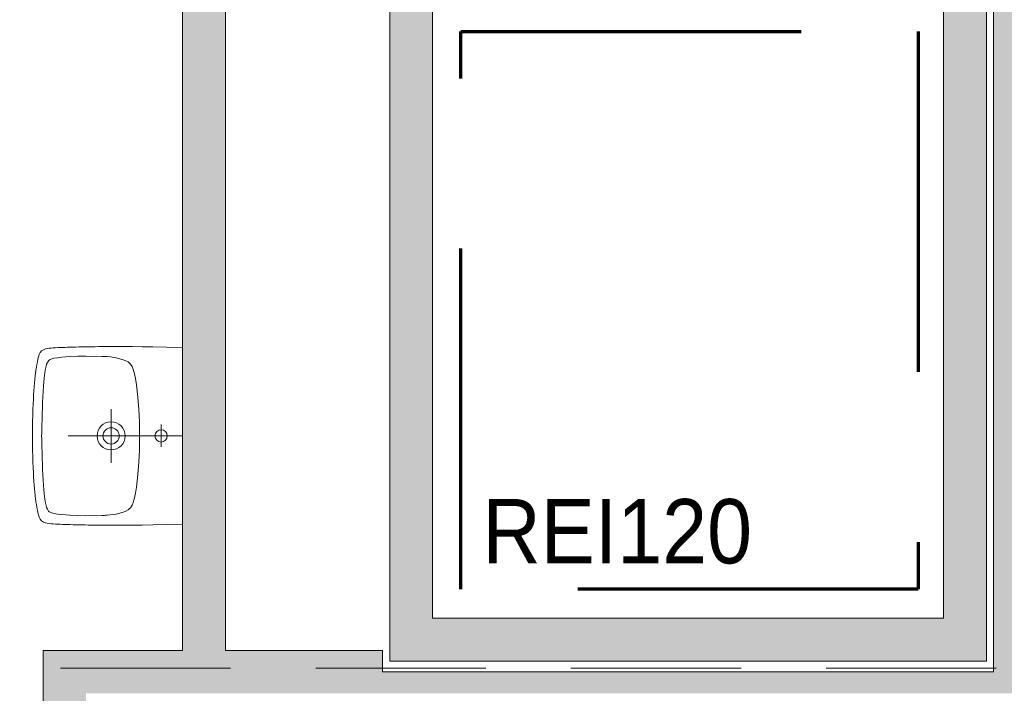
# Model space of a CAD drawing. Header units: centimetres. Extents: x -1737 to 22393, y -8842 to 3838.
# Tile 46 of 167: x -418 to -143, y 896 to 1085. Entities that reach past the tile are written whole.
import ezdxf
from ezdxf import colors
from ezdxf.entities.mleader import LeaderData, LeaderLine
from ezdxf.math import Vec2, Vec3

# ---------------------------------------------------------------- set-up
doc = ezdxf.new("R2010")
doc.units = ezdxf.units.CM
doc.linetypes.add('Długa kreska', pattern=[142.875, 95.25, -47.625])
doc.linetypes.add('Ukryte', pattern=[71.438, 47.625, -23.813])
for name, color, linetype, lineweight in [('A-DETL', 90, 'Continuous', 9), ('A-DETL-HDLN', 90, 'Ukryte', 9), ('A-WALL', 113, 'Continuous', 13), ('A-WALL-PATT', 111, 'Continuous', 13), ('G-ANNO-TEXT', 231, 'Continuous', 13), ('P-SANR-FIXT', 6, 'Continuous', 9), ('PRZYW_Elementy_inst_przyw', 7, 'Continuous', 9)]:
    doc.layers.add(name, color=color, linetype=linetype, lineweight=lineweight)
doc.styles.add('Arial', font='arial.ttf', dxfattribs={"width": 0.9, "height": 18})

# ---------------------------------------------------------------- blocks, each defined once
blk = doc.blocks.new('Umywalka koło Nova Pro - Pro 50-1205816-3_piętro I __3_90 m_ - stan projektowany')
at = {"layer": 'P-SANR-FIXT'}
for p, q in [((-7.5, 46.8), (-6.73, 46.91)), ((-6.73, 46.91), (-7.5, 46.8)), ((-6.73, 46.91), (-5.93, 47.04)), ((-5.93, 47.04), (-6.73, 46.91)), ((-5.93, 47.04), (-5.1, 47.15)), ((-5.1, 47.15), (-5.93, 47.04)), ((-5.1, 47.15), (-4.2, 47.25)), ((-4.2, 47.25), (-5.1, 47.15)), ((-4.2, 47.25), (-3.27, 47.36)), ((-3.27, 47.36), (-4.2, 47.25)), ((-3.27, 47.36), (-2.28, 47.44)), ((-2.28, 47.44), (-3.27, 47.36)), ((-2.28, 47.44), (-1.24, 47.52)), ((-1.24, 47.52), (-2.28, 47.44)), ((-1.24, 47.52), (-0.15, 47.63)), ((-0.15, 47.63), (-1.24, 47.52)), ((-0.15, 47.63), (1.05, 47.71)), ((1.05, 47.71), (-0.15, 47.63)), ((1.05, 47.71), (2.3, 47.76)), ((2.3, 47.76), (1.05, 47.71)), ((2.3, 47.76), (3.66, 47.84)), ((3.66, 47.84), (2.3, 47.76)), ((3.66, 47.84), (5.12, 47.89)), ((5.12, 47.89), (3.66, 47.84)), ((5.12, 47.89), (6.72, 47.95)), ((6.72, 47.95), (5.12, 47.89)), ((6.72, 47.95), (8.45, 47.97)), ((8.45, 47.97), (6.72, 47.95)), ((8.45, 47.97), (10.4, 48)), ((10.4, 48), (8.45, 47.97)), ((10.4, 48), (14.63, 48)), ((14.63, 48), (10.4, 48)), ((14.63, 48), (16.55, 47.97)), ((16.55, 47.97), (14.63, 48)), ((16.55, 47.97), (18.31, 47.95)), ((18.31, 47.95), (16.55, 47.97)), ((18.31, 47.95), (19.88, 47.89)), ((19.88, 47.89), (18.31, 47.95)), ((19.88, 47.89), (21.34, 47.84)), ((21.34, 47.84), (19.88, 47.89)), ((21.34, 47.84), (22.7, 47.76)), ((22.7, 47.76), (21.34, 47.84)), ((22.7, 47.76), (23.98, 47.71)), ((23.98, 47.71), (22.7, 47.76)), ((23.98, 47.71), (25.15, 47.63)), ((25.15, 47.63), (23.98, 47.71)), ((25.15, 47.63), (26.24, 47.52)), ((26.24, 47.52), (25.15, 47.63)), ((26.24, 47.52), (27.31, 47.44)), ((27.31, 47.44), (26.24, 47.52)), ((27.31, 47.44), (28.29, 47.36)), ((28.29, 47.36), (27.31, 47.44)), ((28.29, 47.36), (29.23, 47.25)), ((29.23, 47.25), (28.29, 47.36)), ((29.23, 47.25), (30.1, 47.15)), ((30.1, 47.15), (29.23, 47.25)), ((30.1, 47.15), (30.93, 47.04)), ((30.93, 47.04), (30.1, 47.15)), ((30.93, 47.04), (31.76, 46.91)), ((31.76, 46.91), (30.93, 47.04)), ((31.76, 46.91), (32.5, 46.8)), ((32.5, 46.8), (31.76, 46.91)), ((-11.92, 43.87), (-11.82, 44.38)), ((-11.82, 44.38), (-11.71, 44.67)), ((-11.6, 44.96), (-11.79, 44.38)), ((-11.71, 44.67), (-11.6, 44.96)), ((-11.6, 44.96), (-11.26, 45.47)), ((-11.26, 45.47), (-11.6, 44.96)), ((-11.26, 45.47), (-10.8, 45.84)), ((-10.8, 45.84), (-11.26, 45.47)), ((-10.8, 45.84), (-10.24, 46.11)), ((-10.24, 46.11), (-10.8, 45.84)), ((-10.24, 46.11), (-9.61, 46.32)), ((-9.61, 46.32), (-10.24, 46.11)), ((-9.61, 46.32), (-8.94, 46.51)), ((-8.94, 46.51), (-9.61, 46.32)), ((-8.94, 46.51), (-8.25, 46.64)), ((-8.25, 46.64), (-8.94, 46.51)), ((-8.25, 46.64), (-7.5, 46.8)), ((-7.5, 46.8), (-8.25, 46.64)), ((-7.53, 44.06), (-6.97, 44.22)), ((-6.97, 44.22), (-5.88, 44.43)), ((-5.88, 44.43), (-3.64, 44.75)), ((-3.64, 44.75), (-1.4, 44.94)), ((-1.4, 44.94), (3.1, 45.18)), ((3.1, 45.18), (7.6, 45.31)), ((7.6, 45.31), (9.86, 45.39)), ((9.86, 45.39), (11.04, 45.42)), ((11.04, 45.42), (11.7, 45.42)), ((11.7, 45.42), (12.5, 45.44)), ((12.5, 45.44), (13.3, 45.42)), ((13.3, 45.42), (13.99, 45.42)), ((13.99, 45.42), (15.14, 45.39)), ((15.14, 45.39), (17.4, 45.31)), ((17.4, 45.31), (21.9, 45.18)), ((21.9, 45.18), (26.4, 44.94)), ((26.4, 44.94), (28.64, 44.75)), ((28.64, 44.75), (30.88, 44.43)), ((30.88, 44.43), (31.97, 44.22)), ((31.97, 44.22), (32.53, 44.06)), ((32.5, 46.8), (33.25, 46.64)), ((33.25, 46.64), (32.5, 46.8)), ((33.25, 46.64), (33.97, 46.51)), ((33.97, 46.51), (33.25, 46.64)), ((33.97, 46.51), (34.63, 46.32)), ((34.63, 46.32), (33.97, 46.51)), ((34.63, 46.32), (35.24, 46.11)), ((35.24, 46.11), (34.63, 46.32)), ((35.24, 46.11), (35.8, 45.84)), ((35.8, 45.84), (35.24, 46.11)), ((35.8, 45.84), (36.28, 45.47)), ((36.28, 45.47), (35.8, 45.84)), ((36.28, 45.47), (36.6, 44.96)), ((36.6, 44.96), (36.28, 45.47)), ((36.6, 44.96), (36.82, 44.38)), ((36.82, 44.38), (36.92, 43.87)), ((-12.19, 40.94), (-12.16, 41.58)), ((-12.16, 41.58), (-12.14, 42.22)), ((-12.14, 42.22), (-12.08, 42.81)), ((-12.08, 42.81), (-12, 43.37)), ((-12, 43.37), (-11.92, 43.87)), ((-9.39, 40.94), (-9.21, 42.03)), ((-9.21, 42.03), (-9.05, 42.59)), ((-9.05, 42.59), (-8.86, 43.1)), ((-8.86, 43.1), (-8.7, 43.34)), ((-8.7, 43.34), (-8.51, 43.55)), ((-8.51, 43.55), (-8.03, 43.85)), ((-8.03, 43.85), (-7.53, 44.06)), ((32.53, 44.06), (33.06, 43.85)), ((33.06, 43.85), (33.54, 43.55)), ((33.54, 43.55), (33.73, 43.34)), ((33.73, 43.34), (33.86, 43.1)), ((33.86, 43.1), (34.07, 42.59)), ((34.07, 42.59), (34.21, 42.03)), ((34.21, 42.03), (34.39, 40.94)), ((36.92, 43.87), (37.03, 43.37)), ((37.03, 43.37), (37.08, 42.81)), ((37.08, 42.81), (37.14, 42.22)), ((37.14, 42.22), (37.16, 41.58)), ((37.16, 41.58), (37.19, 40.94)), ((-12.3, 38.17), (-12.27, 38.89)), ((-12.27, 38.89), (-12.24, 39.61)), ((-12.24, 39.61), (-12.22, 40.28)), ((-12.22, 40.28), (-12.19, 40.94)), ((-9.71, 37.56), (-9.53, 39.82)), ((-9.53, 39.82), (-9.39, 40.94)), ((34.39, 40.94), (34.53, 39.82)), ((34.53, 39.82), (34.71, 37.56)), ((37.19, 40.94), (37.22, 40.28)), ((37.22, 40.28), (37.24, 39.61)), ((37.24, 39.61), (37.27, 38.89)), ((37.27, 38.89), (37.3, 38.17)), ((-12.38, 35.06), (-12.35, 35.88)), ((-12.35, 36.65), (-12.32, 37.43)), ((-12.35, 35.88), (-12.35, 36.65)), ((-12.32, 37.43), (-12.3, 38.17)), ((-9.79, 35.32), (-9.71, 37.56)), ((12.5, 6), (12.5, 38)), ((34.71, 37.56), (34.82, 35.32)), ((37.3, 38.17), (37.32, 37.43)), ((37.32, 37.43), (37.35, 36.65)), ((37.35, 36.65), (37.35, 35.88)), ((37.35, 35.88), (37.38, 35.06)), ((-12.43, 32.39), (-12.4, 33.3)), ((-12.4, 33.88), (-12.38, 35.06)), ((-12.4, 33.3), (-12.4, 33.88)), ((-9.84, 33.06), (-9.79, 35.32)), ((34.82, 35.32), (34.84, 33.06)), ((37.38, 35.06), (37.4, 33.88)), ((37.4, 33.88), (37.43, 33.3)), ((37.43, 33.3), (37.43, 32.39)), ((-12.46, 30.5), (-12.43, 31.46)), ((-12.46, 29.49), (-12.46, 30.5)), ((-12.43, 31.46), (-12.43, 32.39)), ((-9.76, 28.56), (-9.84, 33.06)), ((34.84, 33.06), (34.76, 28.56)), ((37.43, 32.39), (37.46, 31.46)), ((37.46, 31.46), (37.46, 30.5)), ((37.46, 30.5), (37.48, 29.49)), ((-12.48, 27.81), (-12.46, 29.49)), ((-12.48, 26.13), (-12.48, 27.81)), ((-9.74, 27.87), (-9.76, 28.56)), ((-9.71, 27.55), (-9.74, 27.87)), ((34.74, 27.87), (34.71, 27.55)), ((34.76, 28.56), (34.74, 27.87)), ((37.48, 29.49), (37.48, 27.81)), ((37.48, 27.81), (37.51, 26.13)), ((-12.51, 24.3), (-12.48, 26.13)), ((-9.69, 27.15), (-9.71, 27.55)), ((-9.61, 26.27), (-9.69, 27.15)), ((-9.37, 24.54), (-9.61, 26.27)), ((20.01, 26), (5.01, 26)), ((34.63, 26.27), (34.37, 24.54)), ((34.69, 27.15), (34.63, 26.27)), ((34.71, 27.55), (34.69, 27.15)), ((37.51, 26.13), (37.51, 22.27)), ((-12.48, 22.27), (-12.51, 24.3)), ((-12.48, 19.98), (-12.48, 22.27)), ((-8.91, 22.86), (-9.37, 24.54)), ((-8.62, 22.03), (-8.91, 22.86)), ((33.91, 22.86), (33.62, 22.03)), ((34.37, 24.54), (33.91, 22.86)), ((37.51, 22.27), (37.48, 19.98)), ((-12.45, 17.35), (-12.48, 19.98)), ((-8.19, 21.26), (-8.62, 22.03)), ((-7.93, 20.91), (-8.19, 21.26)), ((-7.61, 20.62), (-7.93, 20.91)), ((-6.89, 20.14), (-7.61, 20.62)), ((-6.09, 19.8), (-6.89, 20.14)), ((-5.24, 19.53), (-6.09, 19.8)), ((-3.53, 19.16), (-5.24, 19.53)), ((30.26, 19.53), (28.56, 19.16)), ((31.09, 19.8), (30.26, 19.53)), ((31.89, 20.14), (31.09, 19.8)), ((32.61, 20.62), (31.89, 20.14)), ((32.93, 20.91), (32.61, 20.62)), ((33.19, 21.26), (32.93, 20.91)), ((33.62, 22.03), (33.19, 21.26)), ((37.48, 19.98), (37.45, 17.35)), ((-12.4, 14.28), (-12.45, 17.35)), ((-1.83, 18.89), (-3.53, 19.16)), ((1.66, 18.49), (-1.83, 18.89)), ((5.15, 18.2), (1.66, 18.49)), ((8.64, 18.06), (5.15, 18.2)), ((10.37, 18.01), (8.64, 18.06)), ((14.63, 18.01), (10.37, 18.01)), ((16.36, 18.06), (14.63, 18.01)), ((19.88, 18.2), (16.36, 18.06)), ((23.34, 18.49), (19.88, 18.2)), ((26.83, 18.89), (23.34, 18.49)), ((28.56, 19.16), (26.83, 18.89)), ((37.45, 17.35), (37.4, 14.28)), ((-12.32, 10.58), (-12.4, 14.28)), ((37.4, 14.28), (37.32, 10.58)), ((15.72, 12.02), (9.46, 12.02)), ((-12.19, 6), (-12.32, 10.58)), ((37.32, 10.58), (37.19, 6))]:
    blk.add_line(p, q, dxfattribs=at)
for centre, radius in [((12.51, 26), 3.92), ((12.51, 26), 2.28), ((12.5, 12.02), 1.72)]:
    blk.add_circle(centre, radius, dxfattribs=at)

msp = doc.modelspace()

# ---------------------------------------------------------------- hatches: boundary and pattern name
at = {"layer": 'A-WALL-PATT'}
for points in [[(-372.62, 908.33), (-360.62, 908.33), (-360.62, 1123.33), (-372.62, 1123.33), (-372.62, 983.52)], [(-139.62, 902.33), (-139.62, 1123.33), (-145.62, 1123.33), (-145.62, 902.33)], [(-302.62, 917.33), (-302.62, 1115.33), (-314.62, 1115.33), (-314.62, 917.33)], [(-147.62, 917.33), (-147.62, 1115.33), (-159.62, 1115.33), (-159.62, 917.33)], [(-259.78, 905.33), (-147.62, 905.33), (-147.62, 917.33), (-314.62, 917.33), (-314.62, 905.33), (-289.26, 905.33)], [(-360.62, 896.33), (-316.62, 896.33), (-316.62, 908.33), (-399.62, 908.33), (-399.62, 896.33), (-372.62, 896.33)], [(-314.62, 896.33), (-139.62, 896.33), (-139.62, 902.33), (-316.62, 902.33), (-316.62, 896.33)]]:
    msp.add_hatch(color=9, dxfattribs=at).paths.add_polyline_path(points, flags=0)
h = msp.add_hatch(color=9, dxfattribs=at)
h.paths.add_polyline_path([(-411.62, 400.33), (-399.62, 400.33), (-399.62, 502.83), (-411.62, 502.83), (-411.62, 418.33)], flags=0)
h.paths.add_polyline_path([(-411.62, 613.83), (-399.62, 613.83), (-399.62, 908.33), (-411.62, 908.33), (-411.62, 748.67)], flags=0)

# ---------------------------------------------------------------- linework, layer by layer
at = {"layer": 'A-DETL', "linetype": 'Długa kreska', "lineweight": 70}
for p, q in [((-294.76, 1081.49), (-166.76, 1081.49)), ((-294.76, 925.49), (-294.76, 1081.49)), ((-166.76, 1081.49), (-166.76, 925.49)), ((-166.76, 925.49), (-294.76, 925.49))]:
    msp.add_line(p, q, dxfattribs=at)
at = {"layer": 'A-DETL-HDLN'}
msp.add_line((-1192.62, 903.33), (1167.38, 903.33), dxfattribs=at)
msp.add_line((-1192.62, 903.33), (1167.38, 903.33), dxfattribs=at)
at = {"layer": 'A-WALL', "lineweight": 9}
for p, q in [((-372.62, 1123.33), (-372.62, 908.33)), ((-145.62, 1117.33), (-145.62, 902.33)), ((-314.62, 1115.33), (-314.62, 905.33)), ((-147.62, 905.33), (-147.62, 1115.33)), ((-360.62, 908.33), (-360.62, 1111.33)), ((-302.62, 917.33), (-302.62, 1090.33)), ((-159.62, 1090.33), (-159.62, 917.33)), ((-159.62, 917.33), (-302.62, 917.33)), ((-411.62, 908.33), (-411.62, 613.83)), ((-372.62, 908.33), (-411.62, 908.33)), ((-316.62, 908.33), (-360.62, 908.33)), ((-316.62, 902.33), (-316.62, 908.33)), ((-314.62, 905.33), (-147.62, 905.33)), ((-145.62, 902.33), (-316.62, 902.33))]:
    msp.add_line(p, q, dxfattribs=at)

# ---------------------------------------------------------------- block references
at = {"layer": 'P-SANR-FIXT', "rotation": 89.99999999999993}
msp.add_blockref('Umywalka koło Nova Pro - Pro 50-1205816-3_piętro I __3_90 m_ - stan projektowany', (-366.62, 955.83), dxfattribs=at)

# ---------------------------------------------------------------- texts
at = {"layer": 'G-ANNO-TEXT', "color": 1, "insert": (-288.7, 950.67), "char_height": 18, "width": 75.1743, "attachment_point": 1, "line_spacing_factor": 0.936439, "style": 'Arial'}
msp.add_mtext('\\pxt6.35,12.7,19.05,25.4,31.75,38.1,44.45,50.8,57.15,63.5,69.85,76.2,82.55,88.9,95.25,101.6,107.95,114.3,120.65,127,133.35,139.7,146.05,152.4,158.75,165.1,171.45,177.8,184.15,190.5,196.85,203.2;{REI120}', dxfattribs=at)

# ---------------------------------------------------------------- next in the draw order: leaders
at = {"layer": 'PRZYW_Elementy_inst_przyw', "ltscale": 0.5}
ml = msp.add_multileader_mtext('Standard', dxfattribs=at)
ml.set_content('{\\fArial|b0|i0|c238|p34;\\H0.5x;UMIEŚCIĆ W SZACHCIE  ELEKTRYCZNYM}')
ml.set_leader_properties()
ml.build(insert=Vec2(0, 0))
ml.multileader.update_dxf_attribs({"has_text_frame": 1, "text_right_attachment_type": 6, "dogleg_length": 19.74, "arrow_head_size": 19.74})
ctx = ml.context
ctx.base_point, ctx.char_height, ctx.arrow_head_size, ctx.landing_gap_size, ctx.plane_origin = Vec3(-421.58, 1117.95), 19.7399, 19.74, 9.87, Vec3(154.8, 1110.76)
ctx.right_attachment, ctx.text_align_type = 6, 2
notes = []
notes.append((ctx, [(0, (1, 1, 0), (-106.9, 1111.68), (-1, 0), 19.74, [(0, [(-32.27, 1083.28)], 0, [])])]))
ctx.mtext.insert, ctx.mtext.width, ctx.mtext.alignment, ctx.mtext.flow_direction = Vec3(-136.51, 1124.21), 283.6181, 3, 5
ctx.mtext.has_bg_fill, ctx.mtext.bg_color, ctx.mtext.bg_scale_factor, ctx.mtext.bg_transparency, ctx.mtext.use_window_bg_color = 1, -1027028792, 1.5, 0, 1
for ctx, leaders in notes:
    for number, flags, end, landing, length, lines in leaders:
        leader = LeaderData()
        leader.index, (leader.has_last_leader_line, leader.has_dogleg_vector, leader.attachment_direction) = number, flags
        leader.last_leader_point, leader.dogleg_vector, leader.dogleg_length = Vec3(end), Vec3(landing), length
        for number, points, colour, breaks in lines:
            line = LeaderLine()
            line.index, line.vertices, line.color, line.breaks = number, Vec3.list(points), colors.encode_raw_color(colour), breaks
            leader.lines.append(line)
        ctx.leaders.append(leader)

doc.saveas('drawing.dxf')
